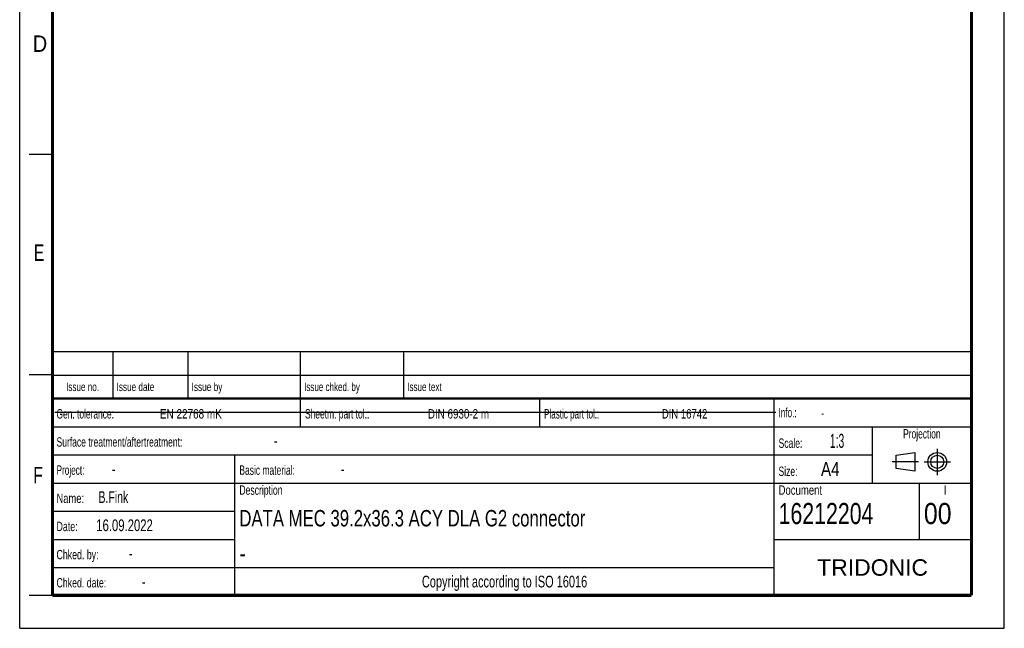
# Model space of a CAD drawing. Header units: millimetres. Extents: x 0 to 210, y 0 to 297.
# Tile 1 of 16: x 0 to 210, y 0 to 130. Entities that reach past the tile are written whole.
import ezdxf
from ezdxf.enums import TextEntityAlignment as Align

# ---------------------------------------------------------------- set-up
doc = ezdxf.new("R2010")
doc.units = ezdxf.units.MM
doc.header["$LTSCALE"] = 19.36
doc.linetypes.add('CENTER', pattern=[0.6, 0.375, -0.075, 0.075, -0.075])
doc.layers.get('0').update_dxf_attribs({"linetype": 'CONTINUOUS'})
doc.layers.add('DEFAULT_1', color=7, linetype='CENTER')
doc.layers.add('Z_NOTICE', color=7, linetype='CONTINUOUS')
doc.styles.get("Standard").update_dxf_attribs({"font": 'txt', "width": 0.7})
doc.styles.add('TEXTSTYLE_2', font='txt', dxfattribs={"width": 0.75})
doc.styles.add('TEXTSTYLE_5', font='arial.ttf')

# ---------------------------------------------------------------- blocks, each defined once
blk = doc.blocks.new('PROJEKTIONSMETHODE_BL0', base_point=(192.31, 35.47))
at = {"color": 2, "linetype": 'CONTINUOUS'}
for p, q in [((186.91, 36.87), (190.91, 37.47)), ((186.91, 34.07), (186.91, 36.87)), ((190.91, 37.47), (190.91, 33.47)), ((190.91, 33.47), (186.91, 34.07))]:
    blk.add_line(p, q, dxfattribs=at)
for radius in [2, 1.4]:
    blk.add_circle((195.71, 35.47), radius, dxfattribs=at)
at = {"layer": 'DEFAULT_1', "color": 2, "linetype": 'CENTER'}
for p, q in [((195.71, 38.27), (195.71, 32.67)), ((191.71, 35.47), (186.11, 35.47)), ((192.91, 35.47), (198.5, 35.47))]:
    blk.add_line(p, q, dxfattribs=at)

msp = doc.modelspace()

# ---------------------------------------------------------------- linework, layer by layer
at = {"color": 2, "linetype": 'CONTINUOUS'}
for p, q in [((0, 0), (0, 297)), ((210, 0), (210, 297)), ((7, 101), (2, 101)), ((6.9136, 48.9602), (6.9136, 58.9602)), ((6.9136, 58.9602), (202.9136, 58.9602)), ((19.9136, 48.9602), (19.9136, 58.9602)), ((35.9136, 48.9602), (35.9136, 58.9602)), ((59.9136, 48.9602), (59.9136, 58.9602)), ((81.9136, 48.9602), (81.9136, 58.9602)), ((202.9136, 48.9602), (202.9136, 58.9602)), ((7, 54), (2, 54)), ((6.9136, 53.9602), (202.9136, 53.9602)), ((6.9135, 6.9601), (6.9135, 48.9601)), ((6.9135, 48.9601), (202.9135, 48.9601)), ((6.9136, 48.9602), (202.9136, 48.9602)), ((59.9135, 42.9601), (59.9135, 48.9601)), ((110.9135, 42.9601), (110.9135, 48.9601)), ((160.9135, 6.9601), (160.9135, 48.9601)), ((202.9135, 6.9601), (202.9135, 48.9601)), ((6.9135, 42.9601), (202.9135, 42.9601)), ((181.9135, 30.9601), (181.9135, 42.9601)), ((6.9135, 36.9601), (181.9135, 36.9601)), ((45.9135, 6.9601), (45.9135, 36.9601)), ((6.9135, 30.9601), (202.9135, 30.9601)), ((191.9135, 18.9601), (191.9135, 30.9601)), ((6.9135, 24.9601), (45.9135, 24.9601)), ((6.9135, 18.9601), (45.9135, 18.9601)), ((160.9135, 18.9601), (202.9135, 18.9601)), ((6.9135, 12.9601), (160.9135, 12.9601)), ((7, 7), (2, 7)), ((6.9135, 6.9601), (202.9135, 6.9601)), ((0, 0), (210, 0))]:
    msp.add_line(p, q, dxfattribs=at)
at = {"color": 7, "linetype": 'CONTINUOUS'}
msp.add_line((7.4681, 46.0424), (161.2681, 46.0424), dxfattribs=at)
for points, const_width in [([(7, 7), (7, 290)], 0.7), ([(203, 7), (203, 290)], 0.7), ([(7, 49), (203, 49)], 0.5), ([(7, 7), (203, 7)], 0.7)]:
    msp.add_lwpolyline(points, dxfattribs=dict(at, const_width=const_width))

# ---------------------------------------------------------------- block references
at = {"color": 2, "linetype": 'CONTINUOUS'}
msp.add_blockref('PROJEKTIONSMETHODE_BL0', (192.3051, 35.4697), dxfattribs=at)

# ---------------------------------------------------------------- texts
at = {"color": 5, "linetype": 'CONTINUOUS', "style": 'TEXTSTYLE_2'}
for s, width, p in [('D', 0.904762, (2.8073, 122.8572)), ('E', 0.714286, (3.0025, 78.3025)), ('F', 0.714286, (2.9222, 30.897))]:
    msp.add_text(s, height=3.5, dxfattribs=dict(at, width=width)).set_placement(p)
at = {"layer": 'Z_NOTICE', "color": 5, "linetype": 'CONTINUOUS', "style": 'TEXTSTYLE_2'}
for s, height, width, p in [('Issue date ', 1.8, 0.725108, (20.6636, 50.5602)), ('Issue by ', 1.8, 0.732804, (36.6636, 50.5602)), ('Issue chked. by', 1.8, 0.711111, (60.6636, 50.5602)), ('Issue text ', 1.8, 0.712121, (82.6636, 50.5602)), ('Gen. tolerance:', 2, 0.669841, (7.851, 44.7101)), ('EN 22768 mK', 2, 0.792208, (29.9106, 44.7101)), ('Sheetm. part tol.:', 2, 0.67328, (60.851, 44.7101)), ('DIN 6930-2 m', 2, 0.78373, (87.0534, 44.7101)), ('Plastic part tol.:', 2, 0.642857, (111.851, 44.7101)), ('DIN 16742', 2, 0.759259, (136.9582, 44.7101)), ('Info.: ', 2, 0.64966, (161.851, 44.9601)), ('Surface treatment/aftertreatment: ', 2, 0.681373, (7.851, 38.7101)), ('Scale:  ', 2, 0.684524, (161.851, 38.4601)), ('1:3', 3, 0.547619, (172.8034, 38.4601)), ('-', 2.5, 0.714286, (54.1844, 38.7101)), ('Project: ', 2, 0.656085, (7.851, 32.7101)), ('-', 2.5, 0.714286, (19.6606, 32.7101)), ('Basic material: ', 2, 0.675595, (46.851, 32.7101)), ('-', 2.5, 0.714286, (68.4701, 32.7101)), ('Size: ', 2, 0.678571, (161.851, 32.4601)), (' A4', 3, 0.809524, (169.9939, 32.4601)), ('B.Fink', 2.5, 0.670635, (16.8034, 26.7101)), ('Description', 2, 0.688312, (46.851, 28.4601)), ('Document', 2, 0.761905, (161.851, 28.4601)), ('Name: ', 2, 0.746032, (7.851, 26.7101)), ('16212204', 4.5, 0.755952, (161.851, 22.2101)), ('00', 4.5, 0.880952, (192.851, 22.2101)), ('16.09.2022', 2.5, 0.721429, (16.3272, 20.7101)), ('Date: ', 2, 0.706349, (7.851, 20.7101)), ('Chked. by: ', 2, 0.701299, (7.851, 14.7101)), ('-', 2.5, 0.714286, (23.2796, 14.7101)), ('Chked. date: ', 2, 0.699634, (7.851, 8.7101)), ('-', 2.5, 0.714286, (26.0415, 8.7101))]:
    msp.add_text(s, height=height, dxfattribs=dict(at, width=width)).set_placement(p)
for s, height, width, p in [('Issue no.', 1.8, 0.719577, (13.4136, 50.5602)), ('Projection', 2, 0.671429, (192.4135, 40.4601)), ('I', 2, 0.833333, (197.4135, 28.4601)), ('Copyright according to ISO 16016', 2.5, 0.700149, (103.4135, 8.7101))]:
    msp.add_text(s, height=height, dxfattribs=dict(at, width=width)).set_placement(p, align=Align.CENTER)
at = {"layer": 'Z_NOTICE', "color": 5, "linetype": 'CONTINUOUS', "width": 0.714286}
msp.add_text('-', height=1.8, dxfattribs=at).set_placement((170.9463, 44.9601))
at = {"layer": 'Z_NOTICE', "color": 7, "linetype": 'CONTINUOUS', "style": 'TEXTSTYLE_2'}
for s, width, p in [('DATA MEC 39.2x36.3 ACY DLA G2 connector', 0.762515, (46.851, 21.7101)), ('-', 0.904762, (46.851, 14.2101))]:
    msp.add_text(s, height=3.5, dxfattribs=dict(at, width=width)).set_placement(p)
at = {"layer": 'Z_NOTICE', "color": 5, "linetype": 'CONTINUOUS', "style": 'TEXTSTYLE_5'}
msp.add_text('TRIDONIC', height=3.5, dxfattribs=at).set_placement((181.9135, 11.2101), align=Align.CENTER)

doc.saveas('drawing.dxf')
